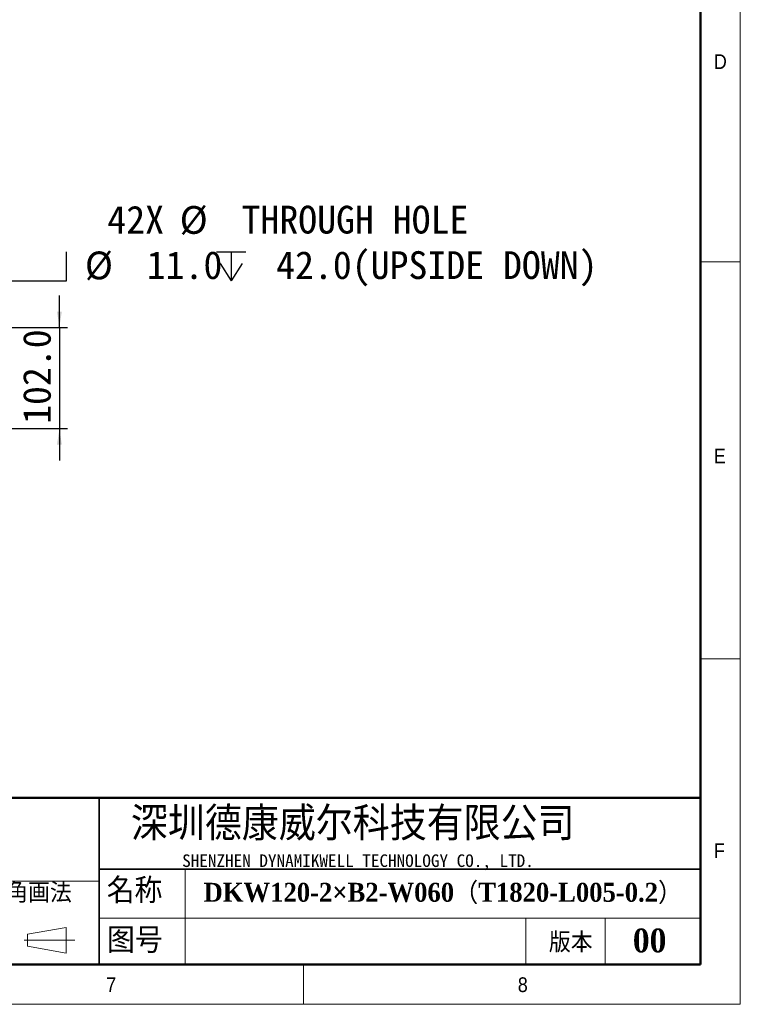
# Model space of a CAD drawing. Header units: millimetres. Extents: x 40 to 3320, y 40 to 2336.
# Tile 5 of 10: x 2594 to 3320, y 40 to 1032. Entities that reach past the tile are written whole.
import ezdxf

# ---------------------------------------------------------------- set-up
doc = ezdxf.new("R2010")
doc.units = ezdxf.units.MM
doc.header["$LTSCALE"] = 8
doc.layers.add('DIMNS', color=7, linetype='Continuous')
doc.layers.add('黑色实线', color=7, linetype='Continuous')
doc.styles.add('SLDTEXTSTYLE1', font='Gothic.ttf', dxfattribs={"width": 0.913})
doc.styles.add('SLDTEXTSTYLE2', font='timesbd.ttf', dxfattribs={"width": 0.933})
doc.styles.add('SLDTEXTSTYLE4', font='txt', dxfattribs={"bigfont": 'bigfont'})
doc.styles.add('SLDTEXTSTYLE5', font='txt', dxfattribs={"bigfont": 'bigfont'})
doc.styles.add('SLDTEXTSTYLE6', font='txt')
doc.styles.add('SLDTEXTSTYLE7', font='timesbd.ttf', dxfattribs={"width": 0.933, "bigfont": 'bigfont'})
doc.styles.add('SLDTEXTSTYLE8', font='txt')
doc.dimstyles.new('SLDDIMSTYLE0', dxfattribs={"dimtxt": 28, "dimasz": 16, "dimexe": 0, "dimexo": 0.0625, "dimgap": 7, "dimtad": 2, "dimdec": 1, "dimrnd": 1e-09, "dimzin": 4, "dimdsep": 46, "dimtxsty": 'SLDTEXTSTYLE8', "dimsah": 1, "dimcen": 0.09, "dimadec": 0, "dimazin": 1, "dimtfac": 1, "dimtdec": 1, "dimtmove": 0, "dimatfit": 0, "dimfxl": 0, "dimfrac": 2, "dimtolj": 1, "dimtzin": 12, "dimarcsym": 0})
doc.dimstyles.new('SLDDIMSTYLE7', dxfattribs={"dimtxt": 28, "dimasz": 16, "dimexe": 0, "dimexo": 0.0625, "dimgap": 7, "dimtad": 0, "dimtih": 1, "dimtoh": 1, "dimdec": 1, "dimrnd": 1e-09, "dimzin": 4, "dimdsep": 46, "dimtxsty": 'SLDTEXTSTYLE8', "dimsah": 1, "dimcen": 0, "dimadec": 0, "dimazin": 1, "dimtfac": 1, "dimtdec": 1, "dimtofl": 0, "dimtmove": 0, "dimatfit": 3, "dimfxl": 0, "dimfrac": 2, "dimtolj": 1, "dimtzin": 12, "dimarcsym": 0})

# ---------------------------------------------------------------- blocks, each defined once
blk = doc.blocks.new('SW_SYMBOL_HOLE_SPOT')
at = {"layer": '黑色实线', "color": 0}
for p, q in [((0, 7000), (0, 600)), ((12800, 600), (12800, 7000)), ((0, 600), (12800, 600))]:
    blk.add_line(p, q, dxfattribs=at)
blk = doc.blocks.new('SW_SYMBOL_HOLE_DEPTH')
at = {"layer": '黑色实线', "color": 0}
for p, q in [((0, 7000), (6400, 7000)), ((3200, 7000), (3200, 600)), ((800, 4440), (3200, 600)), ((5600, 4440), (3200, 600))]:
    blk.add_line(p, q, dxfattribs=at)
blk = doc.blocks.new('_D_30')
at = {"layer": '黑色实线'}
for p, q in [((2496.18, 724.83), (2543.94, 807.55)), ((2543.94, 807.55), (2569.59, 807.55))]:
    blk.add_line(p, q, dxfattribs=at)
blk.add_solid([(2496.18, 724.83), (2506.26, 737.48), (2502.1, 739.88)], dxfattribs=at)
at = {"layer": '黑色实线', "xscale": 0.004592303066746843, "yscale": 0.004592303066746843, "zscale": 0.004592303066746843}
for name, p in [('SW_SYMBOL_HOLE_SPOT', (2582.29, 766.11)), ('SW_SYMBOL_HOLE_DEPTH', (2792.33, 766.11))]:
    blk.add_blockref(name, p, dxfattribs=at)
at = {"layer": '黑色实线', "char_height": 28, "attachment_point": 1, "style": 'SLDTEXTSTYLE8'}
for s, insert in [('42X ', (2682.3, 844.56)), ('%%c', (2755.18, 844.29)), (' THROUGH HOLE', (2798.44, 844.56)), ('%%c', (2659.71, 798.48)), (' 11.0 ', (2702.97, 798.75)), (' 42.0(UPSIDE DOWN)', (2833.32, 798.75))]:
    blk.add_mtext(s, dxfattribs=dict(at, insert=insert))
blk = doc.blocks.new('_D_31')
at = {"layer": '黑色实线'}
for p, q in [((2634.04, 721.97), (2634.04, 753.97)), ((2112.53, 721.97), (2642.04, 721.97)), ((2634.04, 721.97), (2634.04, 619.97)), ((2112.53, 619.97), (2642.04, 619.97)), ((2634.04, 619.97), (2634.04, 587.97))]:
    blk.add_line(p, q, dxfattribs=at)
for points in [[(2634.04, 721.97), (2636.44, 737.97), (2631.64, 737.97)], [(2634.04, 619.97), (2631.64, 603.97), (2636.44, 603.97)]]:
    blk.add_solid(points, dxfattribs=at)
at = {"layer": '黑色实线', "insert": (2597.31, 624.77), "char_height": 28, "attachment_point": 1, "rotation": 90, "style": 'SLDTEXTSTYLE8'}
blk.add_mtext('102.0', dxfattribs=at)

msp = doc.modelspace()

# ---------------------------------------------------------------- linework, layer by layer
at = {"color": 7, "linetype": 'Continuous', "lineweight": 18}
for p, q in [((3320, 40), (3320, 2336)), ((3280, 2296), (3280, 80)), ((3280, 788), (3320, 788)), ((3280, 388), (3320, 388)), ((2760.74, 176), (2760.74, 80)), ((2201.48, 164), (2674.01, 164)), ((2674.01, 126.72), (3280, 126.72)), ((3104, 126.72), (3104, 80)), ((3184, 126.72), (3184, 80)), ((2601.91, 110.55), (2640.75, 117.27)), ((2601.91, 98.55), (2601.91, 110.55)), ((2640.75, 117.27), (2640.75, 91.68)), ((2598.44, 104.55), (2649.56, 104.55)), ((2601.91, 98.55), (2640.75, 91.68)), ((80, 80), (3280, 80)), ((984, 80), (3280, 80)), ((2880, 80), (2880, 40)), ((40, 40), (3320, 40))]:
    msp.add_line(p, q, dxfattribs=at)
at = {"color": 7, "linetype": 'Continuous', "lineweight": 50}
for p, q in [((3280, 2296), (3280, 80)), ((3280, 248), (1464, 248)), ((80, 80), (3280, 80))]:
    msp.add_line(p, q, dxfattribs=at)
at = {"color": 7, "linetype": 'Continuous', "lineweight": 35}
for p, q in [((2674.01, 248), (2674.01, 80)), ((2674.01, 176), (3280, 176))]:
    msp.add_line(p, q, dxfattribs=at)

# ---------------------------------------------------------------- texts
at = {"color": 7, "linetype": 'Continuous', "lineweight": 0}
for s, insert, char_height, attachment_point, style in [('D', (3293.33, 997.17), 14.82, 1, 'SLDTEXTSTYLE1'), ('E', (3293.33, 599.91), 14.82, 1, 'SLDTEXTSTYLE1'), ('深圳德康威尔科技有限公司', (2706.04, 238.94), 33.8667, 1, 'SLDTEXTSTYLE5'), ('F', (3293.33, 202.23), 14.82, 1, 'SLDTEXTSTYLE1'), ('SHENZHEN DYNAMIKWELL TECHNOLOGY CO., LTD.', (2757.74, 191.06), 12.7, 1, 'SLDTEXTSTYLE6'), ('名称', (2681.79, 167.24), 25.4, 1, 'SLDTEXTSTYLE4'), ('DKW120-2×B2-W060（T1820-L005-0.2）', (2779.24, 162.39), 19.05, 1, 'SLDTEXTSTYLE7'), ('图号', (2682.13, 117.17), 25.4, 1, 'SLDTEXTSTYLE4'), ('版本', (3127.2, 112.36), 20, 1, 'SLDTEXTSTYLE4'), ('00', (3228.64, 116.35), 24, 2, 'SLDTEXTSTYLE2'), ('7', (2681.17, 67.17), 14.82, 1, 'SLDTEXTSTYLE1'), ('8', (3095.82, 67.17), 14.82, 1, 'SLDTEXTSTYLE1')]:
    msp.add_mtext(s, dxfattribs=dict(at, insert=insert, char_height=char_height, attachment_point=attachment_point, style=style))
at = {"layer": 'DIMNS', "color": 7, "insert": (2536.48, 162.43), "char_height": 20, "attachment_point": 1, "style": 'SLDTEXTSTYLE4'}
msp.add_mtext('第三角画法', dxfattribs=at)

# ---------------------------------------------------------------- dimensions: what is measured, and where the dimension line sits
at = {"layer": '黑色实线'}
dim = msp.add_diameter_dim_2p(p1=(2492.88, 719.11), p2=(2496.18, 724.83), text='42X %%c THROUGH HOLE\\P{\\fGDT;v}%%c <> {\\fGDT;x} 42.0(UPSIDE DOWN)\\P', dimstyle='SLDDIMSTYLE7', dxfattribs=at)
dim.commit()
dim.dimension.update_dxf_attribs({"geometry": '_D_30', "text_midpoint": (2883.87, 807.55), "dimtype": 163})
dim = msp.add_linear_dim(base=(2634.04, 619.97), p1=(2102.37, 721.97), p2=(2102.37, 619.97), angle=90, dimstyle='SLDDIMSTYLE0', dxfattribs=at)
dim.commit()
dim.dimension.update_dxf_attribs({"geometry": '_D_31', "text_midpoint": (2634.04, 669.37), "dimtype": 160})

doc.saveas('drawing.dxf')
